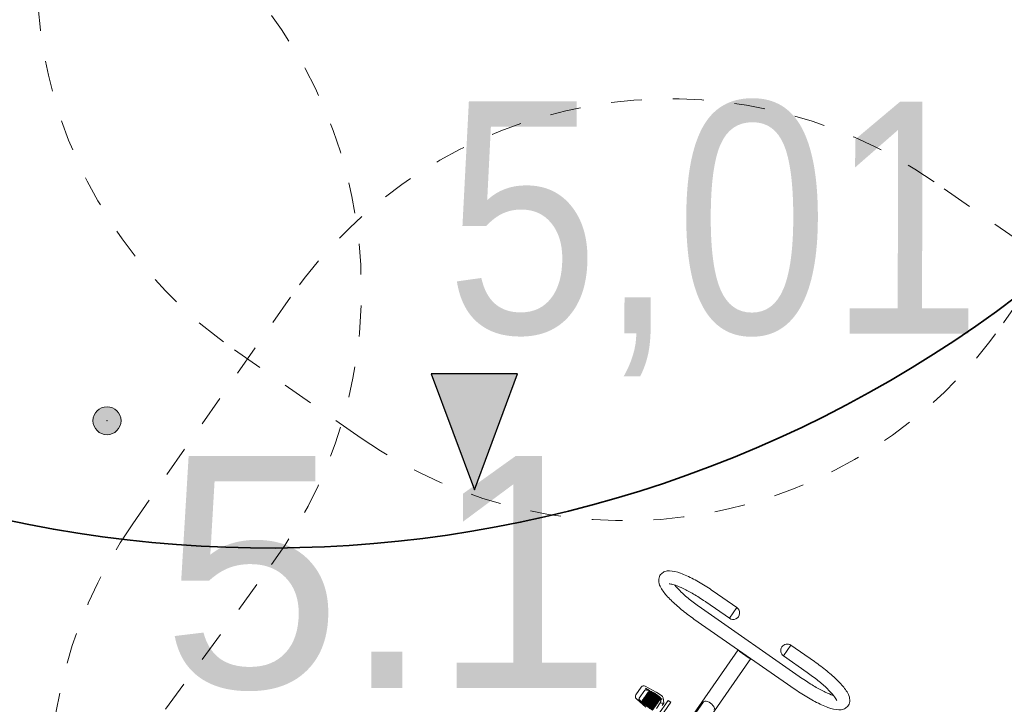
# Model space of a CAD drawing. Extents: x 5477758 to 5478338, y 5918274 to 5918502.
# Tile 34 of 121: x 5477900.85 to 5477904.04, y 5918353.41 to 5918355.62. Entities that reach past the tile are written whole.
import ezdxf
from ezdxf.enums import TextEntityAlignment as Align

# ---------------------------------------------------------------- set-up
doc = ezdxf.new("R2010")
doc.units = 0
doc.header["$PDSIZE"] = 0.75
doc.linetypes.add('ACAD_ISO03W100', pattern=[30, 12, -18])
doc.linetypes.add('PRZER1-1', pattern=[2, 1, -1])
doc.layers.get('0').update_dxf_attribs({"color": 8, "linetype": 'CONTINUOUS', "lineweight": 13})
doc.layers.add('!D_rzędne', color=8, linetype='CONTINUOUS')
for name, color, linetype, lineweight in [('0_granica 10m od okien', 8, 'CONTINUOUS', 0), ('0_PROJEKTOWANE ZABAWKI', 8, 'CONTINUOUS', 0), ('OT_Rzedna', 8, 'CONTINUOUS', 18), ('pomiar', 8, 'CONTINUOUS', 18), ('ZZ_korona', 8, 'CONTINUOUS', 35)]:
    doc.layers.add(name, color=color, linetype=linetype, lineweight=lineweight)
doc.styles.add('GEO-INFO', font='arial.ttf')
doc.styles.add('STYL_AUTOMATYCZNY_1', font='micross.ttf')

# ---------------------------------------------------------------- blocks, each defined once
blk = doc.blocks.new('OTRN')
at = {"linetype": 'Continuous', "lineweight": 13}
blk.add_hatch(color=0, dxfattribs=at).paths.add_polyline_path([(0, -0.0906, 1), (0, 0.0906, 1)])
at = {"color": 0, "linetype": 'Continuous', "lineweight": 13}
blk.add_circle((0, 0), 0.0906, dxfattribs=at)
blk = doc.blocks.new('zw$2AC3')
at = {"linetype": 'ACAD_ISO03W100', "lineweight": 0, "ltscale": 0.1}
blk.add_lwpolyline([(-43.25, -268.35, 0.416285), (107.81, -118.35), (107.81, -58.11, 0.414214), (-42.19, 91.89), (-179.88, 91.89, 0.414214), (-329.88, -58.11), (-329.88, -118.35, 0.41423), (-179.87, -268.35, -0.000014)], format="xyb", close=True, dxfattribs=at)
blk = doc.blocks.new('zw$FF8F')
at = {"lineweight": 0}
for p, q in [((49.35, 30.65), (58.65, 30.65)), ((58.65, 30.65), (58.65, 26.41)), ((58.65, 30.65), (58.65, 26.41)), ((80.05, 30.65), (80.05, 26.41)), ((80.05, 30.65), (89.35, 30.65)), ((80.05, 26.41), (80.05, 30.65)), ((49.35, 26.41), (58.65, 26.41)), ((80.05, 26.41), (89.35, 26.41)), ((89.35, 23.9), (49.35, 23.9)), ((89.35, 19.66), (49.35, 19.66)), ((66.85, 19.66), (66.85, -18.15)), ((71.35, 19.43), (67.35, 19.43)), ((71.85, -18.15), (71.85, 19.66)), ((67.23, -0.69), (67.23, -29.62)), ((47.92, -8.25), (47.92, -8.34)), ((47.92, -8.34), (47.92, -11.29)), ((48.8, -7.26), (52.86, -6.77)), ((49.28, -7.75), (50.76, -7.58)), ((55.74, -7.75), (49.28, -7.75)), ((49.45, -11.54), (49.45, -8.46)), ((55.31, -8.05), (50.69, -8.05)), ((55.31, -8.34), (50.69, -8.34)), ((55.31, -8.64), (50.69, -8.64)), ((55.31, -8.93), (50.69, -8.93)), ((55.31, -9.23), (50.69, -9.23)), ((55.31, -9.52), (50.69, -9.52)), ((52.98, -6.76), (55.01, -6.76)), ((55.56, -7.58), (55.74, -7.75)), ((56.91, -8.23), (55.71, -7.04)), ((55.94, -8.92), (55.94, -11.07)), ((56.92, -8.34), (56.92, -8.25)), ((56.92, -9.3), (56.92, -8.34)), ((57.6, -12.66), (57.6, -6.77)), ((58.6, -6.77), (57.6, -6.77)), ((58.6, -6.77), (58.6, -12.66)), ((48.8, -12.28), (52.86, -12.77)), ((49.55, -12.18), (49.42, -12.16)), ((50.32, -12.18), (49.55, -12.18)), ((52, -12.47), (50.64, -12.31)), ((55.31, -9.82), (50.69, -9.82)), ((55.31, -10.11), (50.69, -10.11)), ((55.31, -10.41), (50.69, -10.41)), ((55.31, -10.7), (50.69, -10.7)), ((55.31, -11), (50.69, -11)), ((55.31, -11.29), (50.69, -11.29)), ((55.31, -11.59), (50.69, -11.59)), ((55.31, -11.88), (50.69, -11.88)), ((55.31, -12.18), (50.69, -12.18))]:
    blk.add_line(p, q, dxfattribs=at)
at = {"linetype": 'ACAD_ISO03W100', "lineweight": 0, "ltscale": 0.1}
blk.add_lwpolyline([(-117.77, 30.65), (-117.77, -59.02, 0.414214), (32.23, -209.02), (106.47, -209.02, 0.414214), (256.47, -59.02), (256.47, 30.65, 0.414214), (106.47, 180.65), (32.23, 180.65, 0.414214), (-117.77, 30.65)], format="xyb", close=True, dxfattribs=at)
at = {"lineweight": 0}
for centre, radius, start, end in [((58.65, 28.53), 2.12, 270, 90), ((80.05, 28.53), 2.12, 90, 270), ((48.92, -8.25), 1, 96.8825, 180), ((52.98, -7.76), 1, 90, 96.8825), ((55.01, -7.76), 1, 45.4897, 90), ((48.92, -11.29), 1, 180, 263.1175)]:
    blk.add_arc(centre, radius, start, end, dxfattribs=at)
for centre, major_axis, ratio, start_param, end_param in [((67.35, 19.88), (-0.5, 0), 0.906308, 0.520168, 1.570796), ((71.35, 19.88), (-0.5, 0), 0.906308, 1.570796, 2.621425), ((69.35, -0.69), (2.12, 0), 0.466308, 0, 3.141593), ((54.88, -7.62), (-8.21, 0), 0.022344, 0.819439, 1.023754), ((52.69, -11.69), (-21.44, 0), 0.183343, 4.588716, 4.809551), ((52.69, -11.98), (-21.44, 0), 0.183343, 4.588716, 4.809551), ((52.69, -12.28), (-21.44, 0), 0.183343, 4.588716, 4.809551), ((52.69, -12.57), (-21.44, 0), 0.183343, 4.588716, 4.809551), ((52.69, -12.87), (-21.44, 0), 0.183343, 4.588716, 4.809551), ((52.69, -13.16), (-21.44, 0), 0.183343, 4.588716, 4.809551), ((52.69, -13.46), (-21.44, 0), 0.183343, 4.588716, 4.809551), ((56.36, -7.44), (-8.21, 0), 0.022344, 0.819439, 0.91734), ((52.69, -11.51), (21.44, 0), 0.183343, 1.455208, 1.632678), ((52.69, -11.81), (21.44, 0), 0.183343, 1.455208, 1.632678), ((52.69, -12.1), (21.44, 0), 0.183343, 1.455208, 1.632678), ((52.69, -12.4), (21.44, 0), 0.183343, 1.455208, 1.632678), ((52.69, -12.69), (21.44, 0), 0.183343, 1.455208, 1.632678), ((52.69, -12.99), (21.44, 0), 0.183343, 1.455208, 1.632678), ((52.69, -13.28), (21.44, 0), 0.183343, 1.455208, 1.632678), ((55.01, -7.44), (0.91, 0), 0.183343, 4.888751, 5.185047), ((54.77, -7.62), (1.41, 0), 0.129643, 5.123463, 5.463747), ((54.59, -7.44), (1.41, 0), 0.129643, 5.338455, 5.463747), ((55.92, -8.75), (-0.998, -0.418), 0.156609, 1.522474, 3.076032), ((55.92, -8.66), (0.998, 0.418), 0.156609, 6.217624, 6.348746), ((55.02, -12.03), (-8.21, 0), 0.022344, 0.819439, 1.012853), ((55.15, -12.04), (-8.21, 0), 0.022344, 0.819439, 1.002139), ((52.69, -13.75), (-21.44, 0), 0.183343, 4.588716, 4.809551), ((52.69, -14.05), (-21.44, 0), 0.183343, 4.588716, 4.809551), ((52.69, -14.34), (-21.44, 0), 0.183343, 4.588716, 4.809551), ((52.69, -14.64), (-21.44, 0), 0.183343, 4.588716, 4.809551), ((52.69, -14.93), (-21.44, 0), 0.183343, 4.588716, 4.809551), ((52.69, -15.23), (-21.44, 0), 0.183343, 4.588716, 4.809551), ((52.69, -15.52), (-21.44, 0), 0.183343, 4.588716, 4.809551), ((52.69, -15.82), (-21.44, 0), 0.183343, 4.588716, 4.809551), ((56.24, -12.18), (-8.21, 0), 0.022344, 0.819439, 0.924616), ((52.69, -16.11), (-21.44, 0), 0.183343, 4.589836, 4.803885), ((52.69, -13.58), (21.44, 0), 0.183343, 1.455208, 1.632678), ((52.69, -13.87), (21.44, 0), 0.183343, 1.455208, 1.632678), ((52.69, -14.17), (21.44, 0), 0.183343, 1.455208, 1.632678), ((52.69, -14.46), (21.44, 0), 0.183343, 1.455208, 1.632678), ((52.69, -14.75), (21.44, 0), 0.183343, 1.455208, 1.632678), ((52.69, -15.05), (21.44, 0), 0.183343, 1.455208, 1.632678), ((52.69, -15.34), (21.44, 0), 0.183343, 1.455208, 1.632678), ((52.69, -15.64), (21.44, 0), 0.183343, 1.455208, 1.632678), ((52.69, -15.93), (21.44, 0), 0.183343, 1.455208, 1.632678), ((52.69, -16.23), (21.44, 0), 0.183343, 1.455208, 1.632678)]:
    blk.add_ellipse(centre, major_axis=major_axis, ratio=ratio, start_param=start_param, end_param=end_param, dxfattribs=at)
for points, knots in [([(49.35, 19.66), (47.65, 19.66), (45.95, 19.72), (42.7, 19.97), (41.16, 20.16), (38.32, 20.65), (37.05, 20.97), (34.71, 21.79), (33.68, 22.22), (32.68, 23.57), (32.51, 23.85), (32.24, 24.64), (32.19, 25.19), (32.37, 26.16), (32.57, 26.56), (33.13, 27.36), (33.52, 27.69), (34.86, 28.6), (35.97, 29.01), (38.62, 29.72), (40.15, 30), (43.38, 30.4), (45.05, 30.53), (47.62, 30.63), (48.48, 30.65), (49.35, 30.65)], [3.141593, 3.141593, 3.141593, 3.141593, 3.471228, 3.471228, 3.80352, 3.80352, 4.148217, 4.148217, 4.547104, 4.547104, 4.633246, 4.633246, 4.755392, 4.755392, 4.868368, 4.868368, 5.032914, 5.032914, 5.410338, 5.410338, 5.778299, 5.778299, 6.115142, 6.115142, 6.283185, 6.283185, 6.283185, 6.283185]), ([(89.35, 30.65), (91.05, 30.65), (92.75, 30.58), (96, 30.33), (97.55, 30.15), (100.38, 29.65), (101.65, 29.34), (103.99, 28.51), (105.03, 28.08), (106.03, 26.73), (106.19, 26.45), (106.47, 25.66), (106.52, 25.11), (106.33, 24.14), (106.13, 23.74), (105.58, 22.94), (105.19, 22.61), (103.84, 21.7), (102.74, 21.3), (100.08, 20.58), (98.55, 20.3), (95.33, 19.9), (93.66, 19.77), (91.09, 19.67), (90.22, 19.66), (89.35, 19.66)], [0, 0, 0, 0, 0.329635, 0.329635, 0.661928, 0.661928, 1.006624, 1.006624, 1.405511, 1.405511, 1.491653, 1.491653, 1.6138, 1.6138, 1.726775, 1.726775, 1.891321, 1.891321, 2.268745, 2.268745, 2.636707, 2.636707, 2.973549, 2.973549, 3.141593, 3.141593, 3.141593, 3.141593]), ([(36.22, 24.39), (36.22, 24.39), (36.22, 24.4), (36.3, 24.46), (36.46, 24.56), (37.05, 24.84), (37.54, 25.03), (38.89, 25.41), (39.81, 25.61), (41.98, 25.97), (43.26, 26.12), (46.02, 26.34), (47.5, 26.4), (49.11, 26.41), (49.23, 26.41), (49.35, 26.41)], [4.943365, 4.943365, 4.943365, 4.943365, 4.989496, 4.989496, 5.155564, 5.155564, 5.379343, 5.379343, 5.652413, 5.652413, 5.95045, 5.95045, 6.258118, 6.258118, 6.283185, 6.283185, 6.283185, 6.283185]), ([(89.35, 26.41), (90.85, 26.41), (92.36, 26.35), (95.19, 26.15), (96.53, 26), (98.86, 25.62), (99.87, 25.4), (101.38, 24.96), (101.93, 24.73), (102.4, 24.47), (102.45, 24.42), (102.49, 24.39)], [0, 0, 0, 0, 0.310318, 0.310318, 0.618359, 0.618359, 0.91704, 0.91704, 1.188144, 1.188144, 1.339821, 1.339821, 1.339821, 1.339821]), ([(49.35, 23.9), (47.85, 23.9), (46.35, 23.95), (43.51, 24.15), (42.17, 24.31), (39.84, 24.68), (38.84, 24.9), (38.02, 25.14), (38, 25.15), (37.98, 25.15)], [3.1415927, 3.1415927, 3.1415927, 3.1415927, 3.4519106, 3.4519106, 3.7599518, 3.7599518, 4.0586329, 4.0586329, 4.0663049, 4.0663049, 4.0663049, 4.0663049]), ([(100.72, 25.15), (100.67, 25.14), (100.61, 25.12), (99.81, 24.89), (98.89, 24.69), (96.72, 24.33), (95.44, 24.18), (92.69, 23.97), (91.2, 23.91), (89.59, 23.9), (89.47, 23.9), (89.35, 23.9)], [2.2168804, 2.2168804, 2.2168804, 2.2168804, 2.2377503, 2.2377503, 2.5108202, 2.5108202, 2.8088573, 2.8088573, 3.1165253, 3.1165253, 3.1415927, 3.1415927, 3.1415927, 3.1415927]), ([(49.45, -8.46), (49.45, -8.43), (49.46, -8.4), (49.48, -8.35), (49.5, -8.33), (49.54, -8.28), (49.57, -8.25), (49.67, -8.17), (49.76, -8.12), (50.05, -7.97), (50.31, -7.87), (50.56, -7.79), (50.59, -7.79), (50.61, -7.78)], [0, 0, 0, 0, 0.082091, 0.082091, 0.164183, 0.164183, 0.275765, 0.275765, 0.538451, 0.538451, 1.240973, 1.240973, 1.325637, 1.325637, 1.325637, 1.325637]), ([(50.61, -8.07), (50.72, -8.04), (50.83, -8.01), (51.09, -7.95), (51.23, -7.91), (51.37, -7.88)], [4.4815107, 4.4815107, 4.4815107, 4.4815107, 4.802963, 4.802963, 5.2070009, 5.2070009, 5.2070009, 5.2070009]), ([(50.61, -8.37), (50.72, -8.33), (50.83, -8.3), (51.09, -8.24), (51.23, -8.21), (51.37, -8.18)], [4.4815107, 4.4815107, 4.4815107, 4.4815107, 4.802963, 4.802963, 5.2070009, 5.2070009, 5.2070009, 5.2070009]), ([(50.61, -8.66), (50.72, -8.63), (50.83, -8.6), (51.09, -8.54), (51.23, -8.5), (51.37, -8.47)], [4.4815107, 4.4815107, 4.4815107, 4.4815107, 4.802963, 4.802963, 5.2070009, 5.2070009, 5.2070009, 5.2070009]), ([(50.61, -8.96), (50.72, -8.92), (50.83, -8.89), (51.09, -8.83), (51.23, -8.8), (51.37, -8.77)], [4.4815107, 4.4815107, 4.4815107, 4.4815107, 4.802963, 4.802963, 5.2070009, 5.2070009, 5.2070009, 5.2070009]), ([(50.61, -9.25), (50.72, -9.22), (50.83, -9.19), (51.09, -9.13), (51.23, -9.09), (51.37, -9.06)], [4.4815107, 4.4815107, 4.4815107, 4.4815107, 4.802963, 4.802963, 5.2070009, 5.2070009, 5.2070009, 5.2070009]), ([(50.61, -9.55), (50.72, -9.51), (50.83, -9.48), (51.09, -9.42), (51.23, -9.39), (51.37, -9.36)], [4.4815107, 4.4815107, 4.4815107, 4.4815107, 4.802963, 4.802963, 5.2070009, 5.2070009, 5.2070009, 5.2070009]), ([(51.37, -7.59), (51.45, -7.57), (51.53, -7.56), (51.98, -7.47), (52.35, -7.41), (52.76, -7.36), (52.83, -7.35), (52.9, -7.35)], [2.058272, 2.058272, 2.058272, 2.058272, 2.277243, 2.277243, 3.313514, 3.313514, 3.519204, 3.519204, 3.519204, 3.519204]), ([(52.9, -7.35), (52.93, -7.34), (52.95, -7.34), (52.98, -7.34), (52.98, -7.34), (52.98, -7.34)], [0.91955021, 0.91955021, 0.91955021, 0.91955021, 0.98783265, 0.98783265, 0.99758441, 0.99758441, 0.99758441, 0.99758441]), ([(52.98, -7.34), (53.24, -7.35), (53.51, -7.36), (54.15, -7.4), (54.52, -7.45), (54.9, -7.52), (54.96, -7.53), (55.01, -7.54)], [3.520828, 3.520828, 3.520828, 3.520828, 4.259734, 4.259734, 5.279858, 5.279858, 5.429285, 5.429285, 5.429285, 5.429285]), ([(55.01, -7.54), (55.02, -7.54), (55.03, -7.55), (55.08, -7.56), (55.12, -7.58), (55.16, -7.6), (55.16, -7.6), (55.17, -7.61)], [0.8206416, 0.8206416, 0.8206416, 0.8206416, 0.8511821, 0.8511821, 0.9692248, 0.9692248, 0.985559, 0.985559, 0.985559, 0.985559]), ([(55.17, -7.9), (55.2, -7.92), (55.23, -7.94), (55.27, -7.99), (55.28, -8.01), (55.3, -8.03)], [0.985559, 0.985559, 0.985559, 0.985559, 1.0934883, 1.0934883, 1.1635673, 1.1635673, 1.1635673, 1.1635673]), ([(55.17, -8.2), (55.2, -8.22), (55.23, -8.24), (55.27, -8.28), (55.28, -8.3), (55.3, -8.32)], [0.985559, 0.985559, 0.985559, 0.985559, 1.0934883, 1.0934883, 1.1635673, 1.1635673, 1.1635673, 1.1635673]), ([(55.17, -8.49), (55.2, -8.51), (55.23, -8.53), (55.27, -8.58), (55.28, -8.6), (55.3, -8.62)], [0.985559, 0.985559, 0.985559, 0.985559, 1.0934883, 1.0934883, 1.1635673, 1.1635673, 1.1635673, 1.1635673]), ([(55.17, -8.79), (55.2, -8.81), (55.23, -8.83), (55.27, -8.87), (55.28, -8.89), (55.3, -8.91)], [0.985559, 0.985559, 0.985559, 0.985559, 1.0934883, 1.0934883, 1.1635673, 1.1635673, 1.1635673, 1.1635673]), ([(55.17, -9.08), (55.2, -9.1), (55.23, -9.12), (55.27, -9.17), (55.28, -9.19), (55.3, -9.21)], [0.985559, 0.985559, 0.985559, 0.985559, 1.0934883, 1.0934883, 1.1635673, 1.1635673, 1.1635673, 1.1635673]), ([(55.17, -9.38), (55.2, -9.4), (55.23, -9.42), (55.27, -9.46), (55.28, -9.48), (55.3, -9.5)], [0.985559, 0.985559, 0.985559, 0.985559, 1.0934883, 1.0934883, 1.1635673, 1.1635673, 1.1635673, 1.1635673]), ([(55.34, -7.79), (55.41, -7.89), (55.48, -7.99), (55.61, -8.19), (55.7, -8.34), (55.79, -8.51), (55.83, -8.58), (55.87, -8.67), (55.88, -8.71), (55.91, -8.8), (55.93, -8.86), (55.94, -8.92)], [1.782741, 1.782741, 1.782741, 1.782741, 2.111714, 2.111714, 2.530502, 2.530502, 2.720763, 2.720763, 2.82304, 2.82304, 3.003431, 3.003431, 3.003431, 3.003431]), ([(50.67, -12.18), (50.63, -12.17), (50.58, -12.16), (50.31, -12.09), (50.05, -12), (49.77, -11.87), (49.68, -11.82), (49.58, -11.75), (49.54, -11.72), (49.5, -11.67), (49.48, -11.65), (49.46, -11.59), (49.45, -11.57), (49.45, -11.54)], [-1.386628, -1.386628, -1.386628, -1.386628, -1.241073, -1.241073, -0.542829, -0.542829, -0.281656, -0.281656, -0.167106, -0.167106, -0.083553, -0.083553, 0, 0, 0, 0]), ([(50.61, -9.84), (50.72, -9.81), (50.83, -9.78), (51.09, -9.72), (51.23, -9.68), (51.37, -9.65)], [4.4815107, 4.4815107, 4.4815107, 4.4815107, 4.802963, 4.802963, 5.2070009, 5.2070009, 5.2070009, 5.2070009]), ([(50.61, -10.14), (50.72, -10.1), (50.83, -10.07), (51.09, -10.01), (51.23, -9.98), (51.37, -9.95)], [4.4815107, 4.4815107, 4.4815107, 4.4815107, 4.802963, 4.802963, 5.2070009, 5.2070009, 5.2070009, 5.2070009]), ([(50.61, -10.43), (50.72, -10.4), (50.83, -10.37), (51.09, -10.3), (51.23, -10.27), (51.37, -10.24)], [4.4815107, 4.4815107, 4.4815107, 4.4815107, 4.802963, 4.802963, 5.2070009, 5.2070009, 5.2070009, 5.2070009]), ([(50.61, -10.73), (50.72, -10.69), (50.83, -10.66), (51.09, -10.6), (51.23, -10.57), (51.37, -10.54)], [4.4815107, 4.4815107, 4.4815107, 4.4815107, 4.802963, 4.802963, 5.2070009, 5.2070009, 5.2070009, 5.2070009]), ([(50.61, -11.02), (50.72, -10.99), (50.83, -10.96), (51.09, -10.89), (51.23, -10.86), (51.37, -10.83)], [4.4815107, 4.4815107, 4.4815107, 4.4815107, 4.802963, 4.802963, 5.2070009, 5.2070009, 5.2070009, 5.2070009]), ([(50.61, -11.32), (50.72, -11.28), (50.83, -11.25), (51.09, -11.19), (51.23, -11.16), (51.37, -11.13)], [4.4815107, 4.4815107, 4.4815107, 4.4815107, 4.802963, 4.802963, 5.2070009, 5.2070009, 5.2070009, 5.2070009]), ([(50.61, -11.61), (50.72, -11.58), (50.83, -11.55), (51.09, -11.48), (51.23, -11.45), (51.37, -11.42)], [4.4815107, 4.4815107, 4.4815107, 4.4815107, 4.802963, 4.802963, 5.2070009, 5.2070009, 5.2070009, 5.2070009]), ([(50.61, -11.91), (50.72, -11.87), (50.83, -11.84), (51.09, -11.78), (51.23, -11.75), (51.37, -11.72)], [4.4815107, 4.4815107, 4.4815107, 4.4815107, 4.802963, 4.802963, 5.2070009, 5.2070009, 5.2070009, 5.2070009]), ([(50.67, -12.18), (50.76, -12.16), (50.85, -12.13), (51.09, -12.07), (51.23, -12.04), (51.37, -12.01)], [4.5400636, 4.5400636, 4.5400636, 4.5400636, 4.802963, 4.802963, 5.2070009, 5.2070009, 5.2070009, 5.2070009]), ([(55.17, -9.67), (55.2, -9.69), (55.23, -9.71), (55.27, -9.76), (55.28, -9.78), (55.3, -9.8)], [0.985559, 0.985559, 0.985559, 0.985559, 1.0934883, 1.0934883, 1.1635673, 1.1635673, 1.1635673, 1.1635673]), ([(55.17, -9.97), (55.2, -9.99), (55.23, -10.01), (55.27, -10.05), (55.28, -10.07), (55.3, -10.09)], [0.985559, 0.985559, 0.985559, 0.985559, 1.0934883, 1.0934883, 1.1635673, 1.1635673, 1.1635673, 1.1635673])]:
    blk.add_open_spline(points, degree=3, knots=knots, dxfattribs=at)
for points in [[(55.3, -8.03), (55.31, -8.05), (55.33, -8.06), (55.34, -8.08)], [(55.3, -8.32), (55.31, -8.34), (55.33, -8.36), (55.34, -8.38)], [(55.3, -8.62), (55.31, -8.63), (55.33, -8.65), (55.34, -8.67)], [(55.3, -8.91), (55.31, -8.93), (55.33, -8.95), (55.34, -8.97)], [(55.3, -9.21), (55.31, -9.22), (55.33, -9.24), (55.34, -9.26)], [(55.3, -9.5), (55.31, -9.52), (55.33, -9.54), (55.34, -9.56)], [(51.3, -12.32), (51.11, -12.28), (50.92, -12.24), (50.74, -12.2)], [(51.3, -12.32), (51.32, -12.32), (51.35, -12.31), (51.37, -12.31)], [(55.3, -9.8), (55.31, -9.81), (55.33, -9.83), (55.34, -9.85)]]:
    blk.add_open_spline(points, degree=3, dxfattribs=at)
blk = doc.blocks.new('zw$A18C')
at = {"linetype": 'ACAD_ISO03W100', "lineweight": 0, "ltscale": 0.1}
blk.add_lwpolyline([(-29.81, -212.48, 0.414214), (120.19, -62.48), (120.19, 102.53, 0.414214), (-29.81, 252.53), (-80.05, 252.53, 0.414214), (-230.05, 102.53), (-230.05, -62.48, 0.414214), (-80.05, -212.48)], format="xyb", close=True, dxfattribs=at)
blk = doc.blocks.new('G$C78CF4A41')
at = {"layer": '!D_rzędne', "linetype": 'Continuous', "lineweight": 13}
for points in [[(0, 0), (-0.2532, 0.3095), (-0.3236, 0.1891)], [(0, 0), (-0.3236, 0.1891), (-0.394, 0.0686)]]:
    blk.add_hatch(color=256, dxfattribs=at).paths.add_polyline_path(points)
blk.add_lwpolyline([(0, 0), (-0.2532, 0.3095), (-0.394, 0.0686), (0, 0)])

msp = doc.modelspace()

# ---------------------------------------------------------------- linework, layer by layer
at = {"layer": '0_granica 10m od okien', "linetype": 'PRZER1-1', "lineweight": 30}
msp.add_arc((5477912.8164, 5918360.1522), 10, 186.02995, 235.04022, dxfattribs=at)
at = {"layer": 'OT_Rzedna'}
msp.add_point((5477901.1342, 5918354.3234), dxfattribs=at)
at = {"layer": 'ZZ_korona'}
for start, end in [(9.7782, 236.4984), (238.8405, 313.1922)]:
    msp.add_arc((5477901.6575, 5918357.9117), 4, start, end, dxfattribs=at)

# ---------------------------------------------------------------- block references
at = {"layer": '!D_rzędne', "rotation": 300.2967899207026}
msp.add_blockref('G$C78CF4A41', (5477902.3225, 5918354.1), dxfattribs=at)
at = {"layer": '0_PROJEKTOWANE ZABAWKI', "lineweight": 0}
for name, p, xscale, yscale, zscale, rotation in [('zw$A18C', (5477902.738, 5918356.7841), 0.009947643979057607, 0.009947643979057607, 0.009947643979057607, 145.1646599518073), ('zw$2AC3', (5477899.8584, 5918352.9475), 0.0100229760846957, 0.0100229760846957, 0.0100229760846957, 233.789402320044), ('zw$FF8F', (5477902.517, 5918353.8022), 0.009968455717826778, 0.009968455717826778, 0.009968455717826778, 325.164659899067)]:
    msp.add_blockref(name, p, dxfattribs=dict(at, xscale=xscale, yscale=yscale, zscale=zscale, rotation=rotation))
at = {"layer": 'OT_Rzedna', "linetype": 'Continuous', "xscale": 0.5, "yscale": 0.5, "zscale": 0.5}
msp.add_blockref('OTRN', (5477901.1342, 5918354.3234), dxfattribs=at)

# ---------------------------------------------------------------- texts
at = {"layer": '!D_rzędne', "linetype": 'Continuous', "lineweight": 13, "style": 'STYL_AUTOMATYCZNY_1', "width": 0.85}
msp.add_text('5,01', height=0.75, rotation=359.9511, dxfattribs=at).set_placement((5477902.2301, 5918354.6066))
at = {"layer": 'pomiar', "style": 'GEO-INFO'}
msp.add_text('5.1', height=0.75, dxfattribs=at).set_placement((5477901.3113, 5918354.2094), align=Align.TOP_LEFT)

doc.saveas('drawing.dxf')
